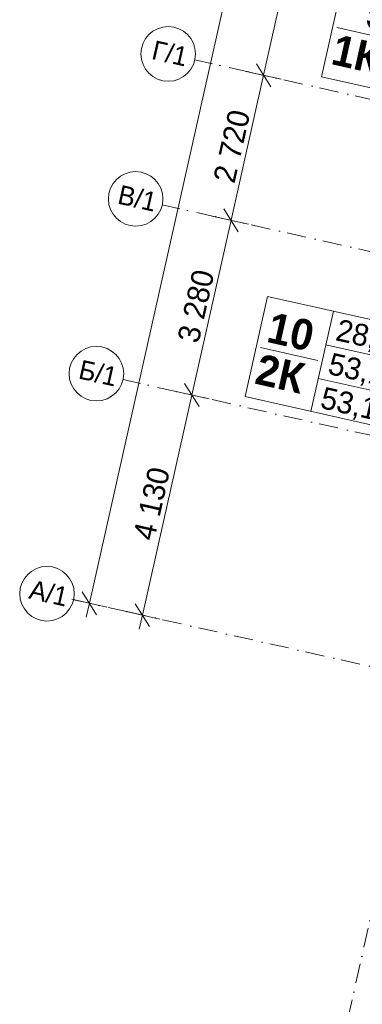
# Model space of a CAD drawing. Header units: millimetres. Extents: x -7213913 to -6999406, y 6129472 to 6470382.
# Tile 2 of 256: x -7213913 to -7207638, y 6154920 to 6172947. Entities that reach past the tile are written whole.
import ezdxf
from ezdxf.enums import TextEntityAlignment as Align

# ---------------------------------------------------------------- set-up
doc = ezdxf.new("R2010")
doc.units = ezdxf.units.MM
doc.header["$MEASUREMENT"] = 0
doc.linetypes.add('Штрихпунктирная', pattern=[670.277762, 352.777767, -176.388884, 0, -141.111112])
doc.layers.add('S - квартира_маркер.АР', color=7, linetype='Continuous')
doc.layers.add('АР-Чертеж-Оси_Осевые размеры.АР', color=7, linetype='Continuous')
for name, color, linetype, lineweight in [('S - квартира_маркер.АР_Ном._пера__1', 7, 'Continuous', 0), ('АР-Чертеж-Оси_Осевые размеры.АР_Ном._пера__1', 7, 'Continuous', 0), ('АР-Чертеж-Оси_Осевые размеры.АР_Ном._пера__120', 7, 'Continuous', 0)]:
    doc.layers.add(name, color=color, linetype=linetype, lineweight=lineweight)
doc.styles.add('РЎР“Р•РќР•Р\xa0Р\x98Р\xa0_РЎРўР\x98Р›Р¬_5', font='GOTHIC.TTF')
doc.styles.add('РЎР“Р•РќР•Р\xa0Р\x98Р\xa0_РЎРўР\x98Р›Р¬_6', font='GOTHICB.TTF')
doc.styles.add('РЎР“Р•РќР•Р\xa0Р\x98Р\xa0_РЎРўР\x98Р›Р¬_7', font='isocpeur.ttf')
doc.dimstyles.new('СГЕНЕРИР_СТИЛЬ__1', dxfattribs={"dimtxt": 400, "dimasz": 332.5, "dimexe": 0.18, "dimexo": 0.0625, "dimgap": 0, "dimtad": 1, "dimdec": 0, "dimzin": 0, "dimdsep": 46, "dimtxsty": 'РЎР“Р•РќР•Р\xa0Р\x98Р\xa0_РЎРўР\x98Р›Р¬_5', "dimblk": 'ARROWHEAD_6', "dimblk1": 'ARROWHEAD_6', "dimblk2": 'ARROWHEAD_6', "dimcen": 0.09, "dimse1": 1, "dimse2": 1, "dimclrd": 7, "dimclre": 7, "dimclrt": 7, "dimazin": 0, "dimtfac": 1, "dimtdec": 4, "dimtmove": 0, "dimatfit": 3, "dimfxl": 1, "dimtolj": 1, "dimtzin": 0, "dimarcsym": 0})
doc.dimstyles.new('СГЕНЕРИР_СТИЛЬ__2', dxfattribs={"dimtxt": 400, "dimasz": 332.5, "dimexe": 0.18, "dimexo": 0.0625, "dimgap": 0, "dimtad": 1, "dimdec": 0, "dimzin": 0, "dimdsep": 46, "dimtxsty": 'РЎР“Р•РќР•Р\xa0Р\x98Р\xa0_РЎРўР\x98Р›Р¬_5', "dimblk": 'ARROWHEAD_6', "dimblk1": 'ARROWHEAD_6', "dimblk2": 'ARROWHEAD_6', "dimcen": 0.09, "dimse1": 1, "dimse2": 1, "dimclrd": 7, "dimclre": 7, "dimclrt": 7, "dimazin": 0, "dimtfac": 1, "dimtdec": 4, "dimtmove": 2, "dimatfit": 3, "dimfxl": 1, "dimtolj": 1, "dimtzin": 0, "dimarcsym": 0})

# ---------------------------------------------------------------- blocks, each defined once
blk = doc.blocks.new('labelLabPP_FlatE34FrameRed3d[103]_10', base_point=(-7208024, 6173158))
at = {"layer": 'S - квартира_маркер.АР_Ном._пера__1', "color": 7, "linetype": 'Continuous', "lineweight": 0}
for p, q in [((-7207976, 6173739), (-7208388, 6171903)), ((-7207976, 6173739), (-7205300, 6173138)), ((-7206771, 6173468), (-7207184, 6171633)), ((-7205300, 6173138), (-7205712, 6171302)), ((-7208104, 6172803), (-7207055, 6172568)), ((-7206909, 6172853), (-7205438, 6172523)), ((-7207048, 6172238), (-7205576, 6171908)), ((-7208388, 6171903), (-7205712, 6171302))]:
    blk.add_line(p, q, dxfattribs=at)
at = {"layer": 'S - квартира_маркер.АР_Ном._пера__1', "color": 7, "lineweight": 0}
for tag, height, style, p in [('TS_FLATNUMBER', 560, 'РЎР“Р•РќР•Р\xa0Р\x98Р\xa0_РЎРўР\x98Р›Р¬_6', (-7206942, 6172957)), ('TS_POSTFIXNUMROOMS', 560, 'РЎР“Р•РќР•Р\xa0Р\x98Р\xa0_РЎРўР\x98Р›Р¬_6', (-7207117, 6172176)), ('TS_LIVING_ROOM_AREA', 400, 'РЎР“Р•РќР•Р\xa0Р\x98Р\xa0_РЎРўР\x98Р›Р¬_5', (-7205401, 6172843)), ('TS_WITHOUTBALK', 400, 'РЎР“Р•РќР•Р\xa0Р\x98Р\xa0_РЎРўР\x98Р›Р¬_5', (-7205540, 6172225)), ('TS_ALLSQUARE', 400, 'РЎР“Р•РќР•Р\xa0Р\x98Р\xa0_РЎРўР\x98Р›Р¬_5', (-7205680, 6171601))]:
    blk.add_attdef(tag, text='', height=height, rotation=347.3417, dxfattribs=dict(at, style=style)).set_placement(p, align=Align.MIDDLE_RIGHT)
blk = doc.blocks.new('labelLabPP_FlatE34FrameRed3d[104]_10', base_point=(-7209421, 6167301))
at = {"layer": 'S - квартира_маркер.АР_Ном._пера__1', "color": 7, "linetype": 'Continuous', "lineweight": 0}
for p, q in [((-7209372, 6167881), (-7209784, 6166046)), ((-7209372, 6167881), (-7206696, 6167280)), ((-7208168, 6167611), (-7208580, 6165775)), ((-7206696, 6167280), (-7207109, 6165445)), ((-7208306, 6166996), (-7206835, 6166665)), ((-7209500, 6166946), (-7208452, 6166710)), ((-7208444, 6166381), (-7206973, 6166050)), ((-7209784, 6166046), (-7207109, 6165445))]:
    blk.add_line(p, q, dxfattribs=at)
at = {"layer": 'S - квартира_маркер.АР_Ном._пера__1', "color": 7, "lineweight": 0}
for tag, height, style, p in [('TS_FLATNUMBER', 560, 'РЎР“Р•РќР•Р\xa0Р\x98Р\xa0_РЎРўР\x98Р›Р¬_6', (-7208338, 6167099)), ('TS_POSTFIXNUMROOMS', 560, 'РЎР“Р•РќР•Р\xa0Р\x98Р\xa0_РЎРўР\x98Р›Р¬_6', (-7208513, 6166326)), ('TS_LIVING_ROOM_AREA', 400, 'РЎР“Р•РќР•Р\xa0Р\x98Р\xa0_РЎРўР\x98Р›Р¬_5', (-7206798, 6166985)), ('TS_WITHOUTBALK', 400, 'РЎР“Р•РќР•Р\xa0Р\x98Р\xa0_РЎРўР\x98Р›Р¬_5', (-7206937, 6166367)), ('TS_ALLSQUARE', 400, 'РЎР“Р•РќР•Р\xa0Р\x98Р\xa0_РЎРўР\x98Р›Р¬_5', (-7207077, 6165743))]:
    blk.add_attdef(tag, text='', height=height, rotation=347.3417, dxfattribs=dict(at, style=style)).set_placement(p, align=Align.MIDDLE_RIGHT)
blk = doc.blocks.new('Стандартный Маркер Сетки[177]_10', base_point=(-7196882, 6203729))
at = {"layer": 'АР-Чертеж-Оси_Осевые размеры.АР_Ном._пера__120', "color": 7, "linetype": 'Штрихпунктирная', "lineweight": 0}
blk.add_line((-7197101, 6202753), (-7211873, 6136981), dxfattribs=at)
at = {"layer": 'АР-Чертеж-Оси_Осевые размеры.АР_Ном._пера__120', "color": 7, "lineweight": 0, "style": 'РЎР“Р•РќР•Р\xa0Р\x98Р\xa0_РЎРўР\x98Р›Р¬_7'}
blk.add_attdef('AC_MarkerText_1', text='', height=350, rotation=347.3418, dxfattribs=at).set_placement((-7212163, 6135688), align=Align.TOP_CENTER)
blk = doc.blocks.new('*D886', base_point=(-6566190, 6562678))
at = {"layer": 'АР-Чертеж-Оси_Осевые размеры.АР_Ном._пера__1', "color": 7, "linetype": 'Continuous', "lineweight": 0, "transparency": 16777216}
for p, q in [((-7208491, 6175379), (-7208756, 6175797)), ((-7208944, 6175660), (-7208303, 6175516)), ((-7208623, 6175588), (-7209445, 6171929)), ((-7209313, 6171720), (-7209578, 6172138)), ((-7209445, 6171929), (-7210041, 6169275)), ((-7209765, 6172001), (-7209125, 6171857))]:
    blk.add_line(p, q, dxfattribs=at)
at = {"layer": 'АР-Чертеж-Оси_Осевые размеры.АР_Ном._пера__1', "color": 7, "lineweight": 0, "transparency": 16777216, "insert": (-7209267, 6173088), "char_height": 400, "attachment_point": 7, "rotation": 77.3418, "style": 'РЎР“Р•РќР•Р\xa0Р\x98Р\xa0_РЎРўР\x98Р›Р¬_5'}
blk.add_mtext('\\A1;{\\pql;\\fCentury Gothic|b0|i0|c204|p0;\\W1.000000;3\xa0750}', dxfattribs=at)
blk = doc.blocks.new('ARROWHEAD_6')
at = {"color": 0, "linetype": 'Continuous', "lineweight": 0}
for p, q in [((0, 0), (-1, 0)), ((-0.5, -0.5), (0.5, 0.5))]:
    blk.add_line(p, q, dxfattribs=at)
blk = doc.blocks.new('*D887', base_point=(-6566190, 6562678))
at = {"layer": 'АР-Чертеж-Оси_Осевые размеры.АР_Ном._пера__1', "color": 7, "linetype": 'Continuous', "lineweight": 0, "transparency": 16777216}
for p, q in [((-7209313, 6171720), (-7209578, 6172138)), ((-7209445, 6171929), (-7210041, 6169275)), ((-7209765, 6172001), (-7209125, 6171857)), ((-7210361, 6169347), (-7209721, 6169203)), ((-7209909, 6169066), (-7210174, 6169484)), ((-7210041, 6169275), (-7210760, 6166075))]:
    blk.add_line(p, q, dxfattribs=at)
at = {"layer": 'АР-Чертеж-Оси_Осевые размеры.АР_Ном._пера__1', "color": 7, "lineweight": 0, "transparency": 16777216, "insert": (-7209976, 6169932), "char_height": 400, "attachment_point": 7, "rotation": 77.3418, "style": 'РЎР“Р•РќР•Р\xa0Р\x98Р\xa0_РЎРўР\x98Р›Р¬_5'}
blk.add_mtext('\\A1;{\\pql;\\fCentury Gothic|b0|i0|c204|p0;\\W1.000000;2\xa0720}', dxfattribs=at)
blk = doc.blocks.new('*D888', base_point=(-6566190, 6562678))
at = {"layer": 'АР-Чертеж-Оси_Осевые размеры.АР_Ном._пера__1', "color": 7, "linetype": 'Continuous', "lineweight": 0, "transparency": 16777216}
for p, q in [((-7209445, 6171929), (-7210041, 6169275)), ((-7210361, 6169347), (-7209721, 6169203)), ((-7209909, 6169066), (-7210174, 6169484)), ((-7210041, 6169275), (-7210760, 6166075)), ((-7210628, 6165866), (-7210892, 6166284)), ((-7210760, 6166075), (-7211665, 6162045)), ((-7211080, 6166147), (-7210440, 6166003))]:
    blk.add_line(p, q, dxfattribs=at)
at = {"layer": 'АР-Чертеж-Оси_Осевые размеры.АР_Ном._пера__1', "color": 7, "lineweight": 0, "transparency": 16777216, "insert": (-7210633, 6167005), "char_height": 400, "attachment_point": 7, "rotation": 77.3418, "style": 'РЎР“Р•РќР•Р\xa0Р\x98Р\xa0_РЎРўР\x98Р›Р¬_5'}
blk.add_mtext('\\A1;{\\pql;\\fCentury Gothic|b0|i0|c204|p0;\\W1.000000;3\xa0280}', dxfattribs=at)
blk = doc.blocks.new('*D889', base_point=(-6566190, 6562678))
at = {"layer": 'АР-Чертеж-Оси_Осевые размеры.АР_Ном._пера__1', "color": 7, "linetype": 'Continuous', "lineweight": 0, "transparency": 16777216}
for p, q in [((-7210628, 6165866), (-7210892, 6166284)), ((-7210760, 6166075), (-7211665, 6162045)), ((-7211985, 6162117), (-7211345, 6161973)), ((-7211797, 6162254), (-7211533, 6161836)), ((-7211665, 6162045), (-7211723, 6161789))]:
    blk.add_line(p, q, dxfattribs=at)
at = {"layer": 'АР-Чертеж-Оси_Осевые размеры.АР_Ном._пера__1', "color": 7, "lineweight": 0, "transparency": 16777216, "insert": (-7211445, 6163390), "char_height": 400, "attachment_point": 7, "rotation": 77.3418, "style": 'РЎР“Р•РќР•Р\xa0Р\x98Р\xa0_РЎРўР\x98Р›Р¬_5'}
blk.add_mtext('\\A1;{\\pql;\\fCentury Gothic|b0|i0|c204|p0;\\W1.000000;4\xa0130}', dxfattribs=at)
blk = doc.blocks.new('*D890', base_point=(-6566190, 6562678))
at = {"layer": 'АР-Чертеж-Оси_Осевые размеры.АР_Ном._пера__1', "color": 7, "linetype": 'Continuous', "lineweight": 0, "transparency": 16777216}
for p, q in [((-7203047, 6204960), (-7202989, 6205216)), ((-7202727, 6204888), (-7203367, 6205031)), ((-7202915, 6204750), (-7203179, 6205169)), ((-7212636, 6162263), (-7203047, 6204960)), ((-7212769, 6162472), (-7212504, 6162054)), ((-7212316, 6162191), (-7212956, 6162335)), ((-7212694, 6162007), (-7212636, 6162263))]:
    blk.add_line(p, q, dxfattribs=at)
at = {"layer": 'АР-Чертеж-Оси_Осевые размеры.АР_Ном._пера__1', "color": 7, "lineweight": 0, "transparency": 16777216, "insert": (-7207709, 6184565), "char_height": 400, "attachment_point": 7, "rotation": 77.3418, "style": 'РЎР“Р•РќР•Р\xa0Р\x98Р\xa0_РЎРўР\x98Р›Р¬_5'}
blk.add_mtext('\\A1;{\\pql;\\fCentury Gothic|b0|i0|c204|p0;\\W1.000000;43\xa0760}', dxfattribs=at)
blk = doc.blocks.new('Стандартный Маркер Сетки[184]_10', base_point=(-7211301, 6169558))
at = {"layer": 'АР-Чертеж-Оси_Осевые размеры.АР_Ном._пера__120', "color": 7, "linetype": 'Штрихпунктирная', "lineweight": 0}
for q in [(-7211301, 6169558), (-7186225, 6163926), (-7210325, 6169339)]:
    blk.add_line((-7210325, 6169339), q, dxfattribs=at)
at = {"layer": 'АР-Чертеж-Оси_Осевые размеры.АР_Ном._пера__120', "color": 7, "linetype": 'Continuous', "lineweight": 0}
blk.add_circle((-7211789, 6169667), 500, dxfattribs=at)
at = {"layer": 'АР-Чертеж-Оси_Осевые размеры.АР_Ном._пера__120', "color": 7, "linetype": 'Штрихпунктирная', "lineweight": 0}
blk.add_point((-7210325, 6169339), dxfattribs=at)
at = {"layer": 'АР-Чертеж-Оси_Осевые размеры.АР_Ном._пера__120', "color": 7, "lineweight": 0, "style": 'РЎР“Р•РќР•Р\xa0Р\x98Р\xa0_РЎРўР\x98Р›Р¬_5'}
blk.add_attdef('AC_MarkerText_1', text='', height=350, rotation=347.3418, dxfattribs=at).set_placement((-7211719, 6169849), align=Align.TOP_CENTER)
blk = doc.blocks.new('Стандартный Маркер Сетки[186]_10', base_point=(-7210705, 6172212))
at = {"layer": 'АР-Чертеж-Оси_Осевые размеры.АР_Ном._пера__120', "color": 7, "linetype": 'Штрихпунктирная', "lineweight": 0}
for q in [(-7210705, 6172212), (-7185629, 6166580), (-7209729, 6171993)]:
    blk.add_line((-7209729, 6171993), q, dxfattribs=at)
at = {"layer": 'АР-Чертеж-Оси_Осевые размеры.АР_Ном._пера__120', "color": 7, "linetype": 'Continuous', "lineweight": 0}
blk.add_circle((-7211193, 6172321), 500, dxfattribs=at)
at = {"layer": 'АР-Чертеж-Оси_Осевые размеры.АР_Ном._пера__120', "color": 7, "linetype": 'Штрихпунктирная', "lineweight": 0}
blk.add_point((-7209729, 6171993), dxfattribs=at)
at = {"layer": 'АР-Чертеж-Оси_Осевые размеры.АР_Ном._пера__120', "color": 7, "lineweight": 0, "style": 'РЎР“Р•РќР•Р\xa0Р\x98Р\xa0_РЎРўР\x98Р›Р¬_5'}
blk.add_attdef('AC_MarkerText_1', text='', height=350, rotation=347.3418, dxfattribs=at).set_placement((-7211123, 6172502), align=Align.TOP_CENTER)
blk = doc.blocks.new('Стандартный Маркер Сетки[189]_10', base_point=(-7212925, 6162328))
at = {"layer": 'АР-Чертеж-Оси_Осевые размеры.АР_Ном._пера__120', "color": 7, "linetype": 'Штрихпунктирная', "lineweight": 0}
for q in [(-7212925, 6162328), (-7187849, 6156696), (-7211949, 6162109)]:
    blk.add_line((-7211949, 6162109), q, dxfattribs=at)
at = {"layer": 'АР-Чертеж-Оси_Осевые размеры.АР_Ном._пера__120', "color": 7, "linetype": 'Continuous', "lineweight": 0}
blk.add_circle((-7213413, 6162438), 500, dxfattribs=at)
at = {"layer": 'АР-Чертеж-Оси_Осевые размеры.АР_Ном._пера__120', "color": 7, "linetype": 'Штрихпунктирная', "lineweight": 0}
blk.add_point((-7211949, 6162109), dxfattribs=at)
at = {"layer": 'АР-Чертеж-Оси_Осевые размеры.АР_Ном._пера__120', "color": 7, "lineweight": 0, "style": 'РЎР“Р•РќР•Р\xa0Р\x98Р\xa0_РЎРўР\x98Р›Р¬_5'}
blk.add_attdef('AC_MarkerText_1', text='', height=350, rotation=347.3418, dxfattribs=at).set_placement((-7213343, 6162619), align=Align.TOP_CENTER)
blk = doc.blocks.new('Стандартный Маркер Сетки[190]_10', base_point=(-7212020, 6166358))
at = {"layer": 'АР-Чертеж-Оси_Осевые размеры.АР_Ном._пера__120', "color": 7, "linetype": 'Штрихпунктирная', "lineweight": 0}
for q in [(-7212020, 6166358), (-7186944, 6160726)]:
    blk.add_line((-7211044, 6166138), q, dxfattribs=at)
at = {"layer": 'АР-Чертеж-Оси_Осевые размеры.АР_Ном._пера__120', "color": 7, "linetype": 'Continuous', "lineweight": 0}
blk.add_circle((-7212508, 6166467), 500, dxfattribs=at)
at = {"layer": 'АР-Чертеж-Оси_Осевые размеры.АР_Ном._пера__120', "color": 7, "linetype": 'Штрихпунктирная', "lineweight": 0}
blk.add_point((-7211044, 6166138), dxfattribs=at)
blk.add_point((-7211044, 6166138), dxfattribs=at)
at = {"layer": 'АР-Чертеж-Оси_Осевые размеры.АР_Ном._пера__120', "color": 7, "lineweight": 0, "style": 'РЎР“Р•РќР•Р\xa0Р\x98Р\xa0_РЎРўР\x98Р›Р¬_5'}
blk.add_attdef('AC_MarkerText_1', text='', height=350, rotation=347.3418, dxfattribs=at).set_placement((-7212438, 6166648), align=Align.TOP_CENTER)
blk = doc.blocks.new('Стандартный Маркер Сетки[199]_10', base_point=(-7212925, 6162328))
at = {"layer": 'АР-Чертеж-Оси_Осевые размеры.АР_Ном._пера__120', "color": 7, "linetype": 'Штрихпунктирная', "lineweight": 0}
for q in [(-7212925, 6162328), (-7187849, 6156696), (-7211949, 6162109)]:
    blk.add_line((-7211949, 6162109), q, dxfattribs=at)
at = {"layer": 'АР-Чертеж-Оси_Осевые размеры.АР_Ном._пера__120', "color": 7, "linetype": 'Continuous', "lineweight": 0}
blk.add_circle((-7213413, 6162438), 500, dxfattribs=at)
at = {"layer": 'АР-Чертеж-Оси_Осевые размеры.АР_Ном._пера__120', "color": 7, "linetype": 'Штрихпунктирная', "lineweight": 0}
blk.add_point((-7211949, 6162109), dxfattribs=at)
at = {"layer": 'АР-Чертеж-Оси_Осевые размеры.АР_Ном._пера__120', "color": 7, "lineweight": 0, "style": 'РЎР“Р•РќР•Р\xa0Р\x98Р\xa0_РЎРўР\x98Р›Р¬_5'}
blk.add_attdef('AC_MarkerText_1', text='', height=350, rotation=347.3418, dxfattribs=at).set_placement((-7213343, 6162619), align=Align.TOP_CENTER)
blk = doc.blocks.new('Стандартный Маркер Сетки[205]_10', base_point=(-7211301, 6169558))
at = {"layer": 'АР-Чертеж-Оси_Осевые размеры.АР_Ном._пера__120', "color": 7, "linetype": 'Штрихпунктирная', "lineweight": 0}
for q in [(-7211301, 6169558), (-7186225, 6163926), (-7210325, 6169339)]:
    blk.add_line((-7210325, 6169339), q, dxfattribs=at)
at = {"layer": 'АР-Чертеж-Оси_Осевые размеры.АР_Ном._пера__120', "color": 7, "linetype": 'Continuous', "lineweight": 0}
blk.add_circle((-7211789, 6169667), 500, dxfattribs=at)
at = {"layer": 'АР-Чертеж-Оси_Осевые размеры.АР_Ном._пера__120', "color": 7, "linetype": 'Штрихпунктирная', "lineweight": 0}
blk.add_point((-7210325, 6169339), dxfattribs=at)
at = {"layer": 'АР-Чертеж-Оси_Осевые размеры.АР_Ном._пера__120', "color": 7, "lineweight": 0, "style": 'РЎР“Р•РќР•Р\xa0Р\x98Р\xa0_РЎРўР\x98Р›Р¬_5'}
blk.add_attdef('AC_MarkerText_1', text='', height=350, rotation=347.3418, dxfattribs=at).set_placement((-7211719, 6169849), align=Align.TOP_CENTER)
blk = doc.blocks.new('Стандартный Маркер Сетки[207]_10', base_point=(-7210705, 6172212))
at = {"layer": 'АР-Чертеж-Оси_Осевые размеры.АР_Ном._пера__120', "color": 7, "linetype": 'Штрихпунктирная', "lineweight": 0}
for q in [(-7210705, 6172212), (-7185629, 6166580), (-7209729, 6171993)]:
    blk.add_line((-7209729, 6171993), q, dxfattribs=at)
at = {"layer": 'АР-Чертеж-Оси_Осевые размеры.АР_Ном._пера__120', "color": 7, "linetype": 'Continuous', "lineweight": 0}
blk.add_circle((-7211193, 6172321), 500, dxfattribs=at)
at = {"layer": 'АР-Чертеж-Оси_Осевые размеры.АР_Ном._пера__120', "color": 7, "linetype": 'Штрихпунктирная', "lineweight": 0}
blk.add_point((-7209729, 6171993), dxfattribs=at)
at = {"layer": 'АР-Чертеж-Оси_Осевые размеры.АР_Ном._пера__120', "color": 7, "lineweight": 0, "style": 'РЎР“Р•РќР•Р\xa0Р\x98Р\xa0_РЎРўР\x98Р›Р¬_5'}
blk.add_attdef('AC_MarkerText_1', text='', height=350, rotation=347.3418, dxfattribs=at).set_placement((-7211123, 6172502), align=Align.TOP_CENTER)
blk = doc.blocks.new('Стандартный Маркер Сетки[210]_10', base_point=(-7212925, 6162328))
at = {"layer": 'АР-Чертеж-Оси_Осевые размеры.АР_Ном._пера__120', "color": 7, "linetype": 'Штрихпунктирная', "lineweight": 0}
for q in [(-7212925, 6162328), (-7187849, 6156696), (-7211949, 6162109)]:
    blk.add_line((-7211949, 6162109), q, dxfattribs=at)
at = {"layer": 'АР-Чертеж-Оси_Осевые размеры.АР_Ном._пера__120', "color": 7, "linetype": 'Continuous', "lineweight": 0}
blk.add_circle((-7213413, 6162438), 500, dxfattribs=at)
at = {"layer": 'АР-Чертеж-Оси_Осевые размеры.АР_Ном._пера__120', "color": 7, "linetype": 'Штрихпунктирная', "lineweight": 0}
blk.add_point((-7211949, 6162109), dxfattribs=at)
at = {"layer": 'АР-Чертеж-Оси_Осевые размеры.АР_Ном._пера__120', "color": 7, "lineweight": 0, "style": 'РЎР“Р•РќР•Р\xa0Р\x98Р\xa0_РЎРўР\x98Р›Р¬_5'}
blk.add_attdef('AC_MarkerText_1', text='', height=350, rotation=347.3418, dxfattribs=at).set_placement((-7213343, 6162619), align=Align.TOP_CENTER)
blk = doc.blocks.new('Стандартный Маркер Сетки[211]_10', base_point=(-7212020, 6166358))
at = {"layer": 'АР-Чертеж-Оси_Осевые размеры.АР_Ном._пера__120', "color": 7, "linetype": 'Штрихпунктирная', "lineweight": 0}
for q in [(-7212020, 6166358), (-7186944, 6160726)]:
    blk.add_line((-7211044, 6166138), q, dxfattribs=at)
at = {"layer": 'АР-Чертеж-Оси_Осевые размеры.АР_Ном._пера__120', "color": 7, "linetype": 'Continuous', "lineweight": 0}
blk.add_circle((-7212508, 6166467), 500, dxfattribs=at)
at = {"layer": 'АР-Чертеж-Оси_Осевые размеры.АР_Ном._пера__120', "color": 7, "linetype": 'Штрихпунктирная', "lineweight": 0}
blk.add_point((-7211044, 6166138), dxfattribs=at)
blk.add_point((-7211044, 6166138), dxfattribs=at)
at = {"layer": 'АР-Чертеж-Оси_Осевые размеры.АР_Ном._пера__120', "color": 7, "lineweight": 0, "style": 'РЎР“Р•РќР•Р\xa0Р\x98Р\xa0_РЎРўР\x98Р›Р¬_5'}
blk.add_attdef('AC_MarkerText_1', text='', height=350, rotation=347.3418, dxfattribs=at).set_placement((-7212438, 6166648), align=Align.TOP_CENTER)
blk = doc.blocks.new('Стандартный Маркер Сетки[219]_10', base_point=(-7212925, 6162328))
at = {"layer": 'АР-Чертеж-Оси_Осевые размеры.АР_Ном._пера__120', "color": 7, "linetype": 'Штрихпунктирная', "lineweight": 0}
for q in [(-7212925, 6162328), (-7187849, 6156696), (-7211949, 6162109)]:
    blk.add_line((-7211949, 6162109), q, dxfattribs=at)
at = {"layer": 'АР-Чертеж-Оси_Осевые размеры.АР_Ном._пера__120', "color": 7, "linetype": 'Continuous', "lineweight": 0}
blk.add_circle((-7213413, 6162438), 500, dxfattribs=at)
at = {"layer": 'АР-Чертеж-Оси_Осевые размеры.АР_Ном._пера__120', "color": 7, "linetype": 'Штрихпунктирная', "lineweight": 0}
blk.add_point((-7211949, 6162109), dxfattribs=at)
at = {"layer": 'АР-Чертеж-Оси_Осевые размеры.АР_Ном._пера__120', "color": 7, "lineweight": 0, "style": 'РЎР“Р•РќР•Р\xa0Р\x98Р\xa0_РЎРўР\x98Р›Р¬_5'}
blk.add_attdef('AC_MarkerText_1', text='', height=350, rotation=347.3418, dxfattribs=at).set_placement((-7213343, 6162619), align=Align.TOP_CENTER)

msp = doc.modelspace()

# ---------------------------------------------------------------- block references
at = {"layer": 'S - квартира_маркер.АР', "color": 104, "linetype": 'Continuous', "lineweight": 15, "true_color": 0x029e21}
for name, p, values in [('labelLabPP_FlatE34FrameRed3d[103]_10', (-7208023.9, 6173158.2), {'TS_POSTFIXNUMROOMS': '1К ', 'TS_FLATNUMBER': ' 9 ', 'TS_LIVING_ROOM_AREA': '13,11', 'TS_WITHOUTBALK': '40,67', 'TS_ALLSQUARE': '40,67'}), ('labelLabPP_FlatE34FrameRed3d[104]_10', (-7209420.5, 6167300.5), {'TS_POSTFIXNUMROOMS': '2К ', 'TS_FLATNUMBER': '10 ', 'TS_LIVING_ROOM_AREA': '28,10', 'TS_WITHOUTBALK': '53,12', 'TS_ALLSQUARE': '53,12'})]:
    msp.add_blockref(name, p, dxfattribs=at).add_auto_attribs(values)
at = {"layer": 'АР-Чертеж-Оси_Осевые размеры.АР', "color": 8, "linetype": 'Continuous', "lineweight": 15}
msp.add_blockref('Стандартный Маркер Сетки[177]_10', (-7196881.6, 6203728.6), dxfattribs=at)
for name, p, values in [('Стандартный Маркер Сетки[186]_10', (-7210705, 6172211.8), {'AC_MarkerText_1': 'Г/1'}), ('Стандартный Маркер Сетки[207]_10', (-7210705, 6172211.8), {'AC_MarkerText_1': 'Г/1'}), ('Стандартный Маркер Сетки[184]_10', (-7211301, 6169557.9), {'AC_MarkerText_1': 'В/1'}), ('Стандартный Маркер Сетки[205]_10', (-7211301, 6169557.9), {'AC_MarkerText_1': 'В/1'}), ('Стандартный Маркер Сетки[190]_10', (-7212019.8, 6166357.6), {'AC_MarkerText_1': 'Б/1'}), ('Стандартный Маркер Сетки[211]_10', (-7212019.8, 6166357.6), {'AC_MarkerText_1': 'Б/1'}), ('Стандартный Маркер Сетки[189]_10', (-7212924.8, 6162328), {'AC_MarkerText_1': 'А/1'}), ('Стандартный Маркер Сетки[199]_10', (-7212924.8, 6162328), {'AC_MarkerText_1': 'А/1'}), ('Стандартный Маркер Сетки[210]_10', (-7212924.8, 6162328), {'AC_MarkerText_1': 'А/1'}), ('Стандартный Маркер Сетки[219]_10', (-7212924.8, 6162328), {'AC_MarkerText_1': 'А/1'})]:
    msp.add_blockref(name, p, dxfattribs=at).add_auto_attribs(values)

# ---------------------------------------------------------------- dimensions: what is measured, and where the dimension line sits
at = {"layer": 'АР-Чертеж-Оси_Осевые размеры.АР', "color": 7, "linetype": 'Continuous', "lineweight": 0}
for base, p1, p2, angle, dimstyle, picture, middle in [((-7203046.9, 6204959.5), (-7213412.7, 6162437.5), (-7203841.7, 6205138), 77.34176, 'СГЕНЕРИР_СТИЛЬ__2', '*D890', (-7207720.9, 6185426.5)), ((-7209445.2, 6171928.9), (-7210371.1, 6175980.2), (-7211192.8, 6172321.4), 257.34176, 'СГЕНЕРИР_СТИЛЬ__1', '*D886', (-7209311.6, 6173801.3)), ((-7210041.2, 6169275), (-7211192.8, 6172321.4), (-7211788.9, 6169667.5), 257.34176, 'СГЕНЕРИР_СТИЛЬ__1', '*D887', (-7210020.5, 6170645)), ((-7210760, 6166074.6), (-7211788.9, 6169667.5), (-7212507.7, 6166467.2), 257.34176, 'СГЕНЕРИР_СТИЛЬ__1', '*D888', (-7210677.9, 6167717.9)), ((-7211665, 6162045), (-7212507.7, 6166467.2), (-7213412.7, 6162437.5), 257.34176, 'СГЕНЕРИР_СТИЛЬ__1', '*D889', (-7211489.8, 6164102.9))]:
    dim = msp.add_linear_dim(base=base, p1=p1, p2=p2, angle=angle, dimstyle=dimstyle, dxfattribs=at)
    dim.commit()
    dim.dimension.update_dxf_attribs({"geometry": picture, "text_midpoint": middle, "dimtype": 160, "text_rotation": 77.34176})

doc.saveas('drawing.dxf')
